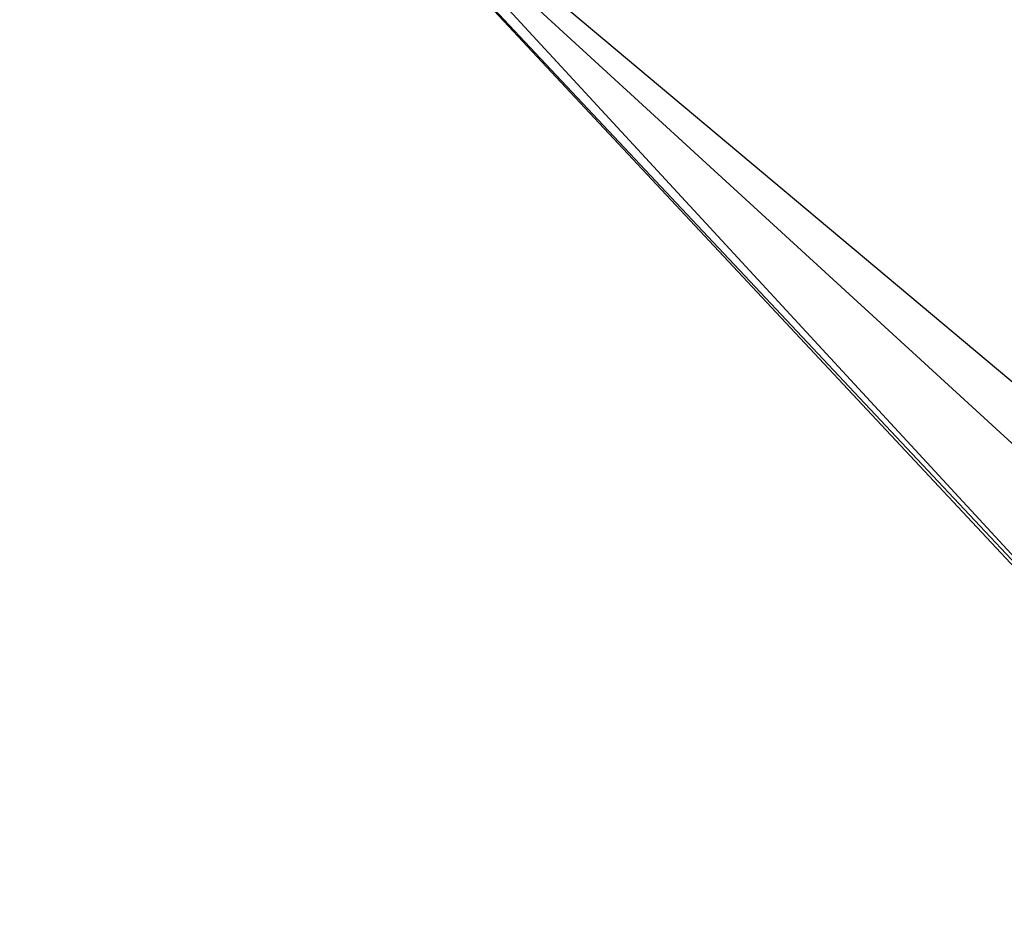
# Model space of a CAD drawing. Header units: millimetres. Extents: x 45 to 395, y 46 to 411.
# Tile 166 of 256: x 129.947 to 131.052, y 131.927 to 132.921. Entities that reach past the tile are written whole.
import ezdxf

# ---------------------------------------------------------------- set-up
doc = ezdxf.new("R2010")
doc.units = ezdxf.units.MM
doc.header["$LTSCALE"] = 25.4
doc.layers.get('0').update_dxf_attribs({"true_color": 0xff5454})

# ---------------------------------------------------------------- blocks, each defined once
blk = doc.blocks.new('HERMANOS-III-8030.STL')
at = {"color": 250, "true_color": 0x262626}
mesh = blk.add_polyface(dxfattribs=at)
corners = [(119.3124, 130.7268, 27.6591), (130.4824, 133.9371, 46.8457), (121.8049, 127.0517, 27.6591), (128.9191, 136.2421, 46.8457)]
mesh.append_faces([[corners[k] for k in face] for face in [(0, 1, 2), (1, 0, 3)]], dxfattribs={"vtx0": -1, "color": 250})
mesh = blk.add_polyface(dxfattribs=at)
corners = [(130.4824, 133.9371, 46.8457), (132.4398, 131.964, 47.0868), (132.3717, 131.8909, 46.8457), (130.5606, 133.9992, 47.0868)]
mesh.append_faces([[corners[k] for k in face] for face in [(0, 1, 2), (1, 0, 3)]], dxfattribs={"vtx0": -1, "color": 250})
mesh = blk.add_polyface(dxfattribs=at)
corners = [(130.5606, 133.9992, 47.0868), (130.7919, 133.7671, 47.3457), (132.4398, 131.964, 47.0868)]
mesh.append_faces([[corners[k] for k in face] for face in [(0, 1, 2)]], dxfattribs={"color": 250})
mesh = blk.add_polyface(dxfattribs=at)
corners = [(136.0022, 129.3995, 57.0777), (132.4631, 131.9889, 47.3457), (130.7919, 133.7671, 57.0777)]
mesh.append_faces([[corners[k] for k in face] for face in [(0, 1, 2)]], dxfattribs={"color": 250})
mesh = blk.add_polyface(dxfattribs=at)
corners = [(130.7919, 133.7671, 57.0777), (132.4631, 131.9889, 47.3457), (130.7919, 133.7671, 47.3457)]
mesh.append_faces([[corners[k] for k in face] for face in [(0, 1, 2)]], dxfattribs={"color": 250})
mesh = blk.add_polyface(dxfattribs=at)
corners = [(130.7919, 133.7671, 47.3457), (132.4631, 131.9889, 47.3457), (132.4398, 131.964, 47.0868)]
mesh.append_faces([[corners[k] for k in face] for face in [(0, 1, 2)]], dxfattribs={"color": 250})
mesh = blk.add_polyface(dxfattribs=at)
corners = [(129.9553, 133.5189, 47.2939), (131.9128, 131.3988, 47.2939), (130.1741, 133.2589, 47.3457)]
mesh.append_faces([[corners[k] for k in face] for face in [(0, 1, 2)]], dxfattribs={"color": 250})
mesh = blk.add_polyface(dxfattribs=at)
corners = [(130.1741, 133.2589, 47.3457), (131.9128, 131.3988, 47.2939), (131.9175, 131.4038, 47.3457)]
mesh.append_faces([[corners[k] for k in face] for face in [(0, 1, 2)]], dxfattribs={"color": 250})
mesh = blk.add_polyface(dxfattribs=at)
corners = [(130.1741, 133.2589, 47.3457), (131.9175, 131.4038, 47.3457), (130.1741, 133.2589, 57.0777)]
mesh.append_faces([[corners[k] for k in face] for face in [(0, 1, 2)]], dxfattribs={"color": 250})
mesh = blk.add_polyface(dxfattribs=at)
corners = [(130.1741, 133.2589, 57.0777), (131.9175, 131.4038, 47.3457), (134.1683, 129.5998, 47.3457)]
mesh.append_faces([[corners[k] for k in face] for face in [(0, 1, 2)]], dxfattribs={"color": 250})
mesh = blk.add_polyface(dxfattribs=at)
corners = [(130.1741, 133.2589, 57.0777), (134.1683, 129.5998, 47.3457), (135.6097, 128.7025, 57.0777)]
mesh.append_faces([[corners[k] for k in face] for face in [(0, 1, 2)]], dxfattribs={"color": 250})
at = {"color": 44, "true_color": 0x92621c}
mesh = blk.add_polyface(dxfattribs=at)
corners = [(129.0365, 131.9687, 131.7495), (132.3246, 128.8367, 41.7495), (129.0365, 131.9687, 41.7495), (132.3246, 128.8367, 131.7495)]
mesh.append_faces([[corners[k] for k in face] for face in [(0, 1, 2), (1, 0, 3)]], dxfattribs={"vtx0": -1, "color": 44})

msp = doc.modelspace()

# ---------------------------------------------------------------- block references
at = {"color": 0}
msp.add_blockref('HERMANOS-III-8030.STL', (0, 0), dxfattribs=at)

doc.saveas('drawing.dxf')
